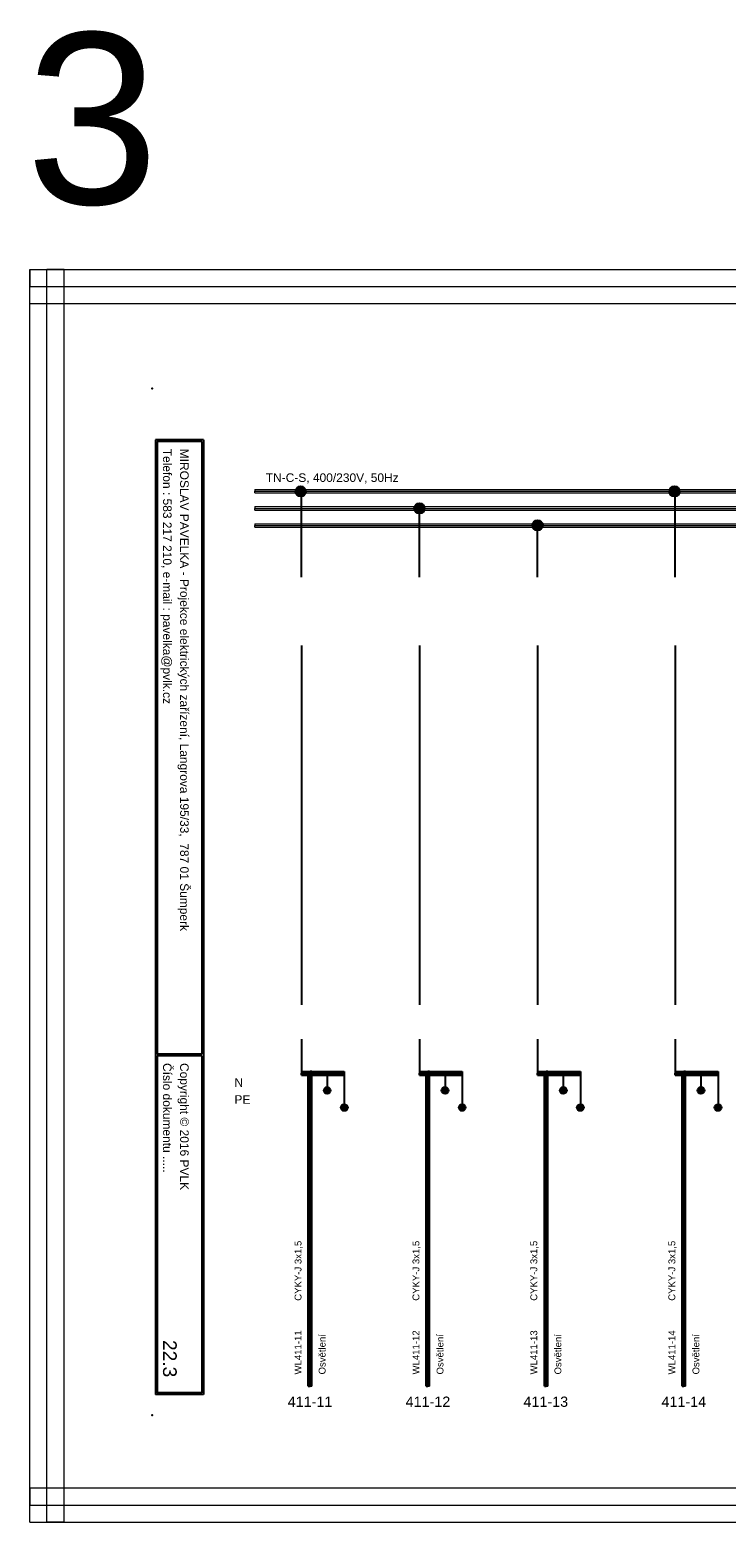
# Model space of a CAD drawing. Extents: x -1152 to 4054, y -4939 to -4246.
# Tile 6 of 19: x 466 to 669, y -4939 to -4503. Entities that reach past the tile are written whole.
import ezdxf
from ezdxf.enums import TextEntityAlignment as Align

# ---------------------------------------------------------------- set-up
doc = ezdxf.new("R2010")
doc.units = 0
doc.header["$MEASUREMENT"] = 0
for name, color, linetype in [('1-KRESBA', 7, 'Continuous'), ('__10-Popisy', 220, 'Continuous'), ('__Bílá', 7, 'Continuous'), ('__Oranžová', 30, 'Continuous'), ('__Rudá 010', 10, 'Continuous'), ('__Vínová 220', 220, 'Continuous'), ('__Zelená', 3, 'Continuous')]:
    doc.layers.add(name, color=color, linetype=linetype)
doc.styles.add('Arial', font='arial.ttf')
doc.styles.add('GENERATED_STYLE_1', font='arial.ttf')

# ---------------------------------------------------------------- blocks, each defined once
blk = doc.blocks.new('V0085A01')
h = blk.add_hatch(color=256)
edge = h.paths.add_edge_path()
edge.add_arc((0, 0), 1, 0, 360)
blk.add_circle((0, 0), 1)
blk = doc.blocks.new('L0001A02')
at = {"linetype": 'Continuous'}
h = blk.add_hatch(color=256, dxfattribs=at)
edge = h.paths.add_edge_path()
edge.add_arc((0, 0), 1.5, 0, 360)
blk.add_circle((0, 0), 1.5)

msp = doc.modelspace()

# ---------------------------------------------------------------- linework, layer by layer
at = {"layer": '1-KRESBA'}
for p, q in [((545.34, -4663.22), (545.34, -4638.39)), ((654.53, -4663.22), (654.53, -4638.39)), ((579.78, -4663.22), (579.78, -4643.11)), ((614.32, -4663.22), (614.32, -4648.22)), ((545.34, -4683.22), (545.34, -4788.22)), ((579.78, -4683.22), (579.78, -4788.22)), ((614.32, -4683.22), (614.32, -4788.22)), ((654.53, -4683.22), (654.53, -4788.22)), ((545.34, -4798.22), (545.34, -4808.22)), ((579.78, -4798.22), (579.78, -4808.22)), ((614.32, -4798.22), (614.32, -4808.22)), ((654.53, -4798.22), (654.53, -4808.22)), ((545.34, -4807.72), (545.34, -4808.22)), ((545.34, -4807.72), (557.84, -4807.72)), ((545.34, -4808.72), (545.34, -4808.22)), ((545.34, -4808.22), (557.84, -4808.22)), ((545.34, -4808.72), (557.84, -4808.72)), ((547.34, -4899.68), (547.34, -4807.72)), ((547.34, -4807.72), (547.84, -4807.72)), ((547.84, -4899.68), (547.84, -4807.72)), ((548.34, -4807.72), (547.84, -4807.72)), ((548.34, -4899.68), (548.34, -4807.72)), ((552.84, -4808.22), (552.84, -4813.22)), ((557.84, -4807.72), (557.84, -4808.22)), ((557.84, -4808.72), (557.84, -4808.22)), ((557.84, -4808.22), (557.84, -4818.22)), ((579.78, -4807.72), (579.78, -4808.22)), ((579.78, -4807.72), (592.28, -4807.72)), ((579.78, -4808.72), (579.78, -4808.22)), ((579.78, -4808.22), (592.28, -4808.22)), ((579.78, -4808.72), (592.28, -4808.72)), ((581.78, -4899.68), (581.78, -4807.72)), ((581.78, -4807.72), (582.28, -4807.72)), ((582.28, -4899.68), (582.28, -4807.72)), ((582.78, -4807.72), (582.28, -4807.72)), ((582.78, -4899.68), (582.78, -4807.72)), ((587.28, -4808.22), (587.28, -4813.22)), ((592.28, -4807.72), (592.28, -4808.22)), ((592.28, -4808.72), (592.28, -4808.22)), ((592.28, -4808.22), (592.28, -4818.22)), ((614.32, -4807.72), (614.32, -4808.22)), ((614.32, -4807.72), (626.82, -4807.72)), ((614.32, -4808.72), (614.32, -4808.22)), ((614.32, -4808.22), (626.82, -4808.22)), ((614.32, -4808.72), (626.82, -4808.72)), ((616.32, -4899.68), (616.32, -4807.72)), ((616.32, -4807.72), (616.82, -4807.72)), ((616.82, -4899.68), (616.82, -4807.72)), ((617.32, -4807.72), (616.82, -4807.72)), ((617.32, -4899.68), (617.32, -4807.72)), ((621.82, -4808.22), (621.82, -4813.22)), ((626.82, -4807.72), (626.82, -4808.22)), ((626.82, -4808.72), (626.82, -4808.22)), ((626.82, -4808.22), (626.82, -4818.22)), ((654.53, -4807.72), (654.53, -4808.22)), ((654.53, -4807.72), (667.03, -4807.72)), ((654.53, -4808.72), (654.53, -4808.22)), ((654.53, -4808.22), (667.03, -4808.22)), ((654.53, -4808.72), (667.03, -4808.72)), ((656.53, -4899.68), (656.53, -4807.72)), ((656.53, -4807.72), (657.03, -4807.72)), ((657.03, -4899.68), (657.03, -4807.72)), ((657.53, -4807.72), (657.03, -4807.72)), ((657.53, -4899.68), (657.53, -4807.72)), ((662.03, -4808.22), (662.03, -4813.22)), ((667.03, -4807.72), (667.03, -4808.22)), ((667.03, -4808.72), (667.03, -4808.22)), ((667.03, -4808.22), (667.03, -4818.22)), ((547.34, -4899.68), (547.84, -4899.68)), ((548.34, -4899.68), (547.84, -4899.68)), ((581.78, -4899.68), (582.28, -4899.68)), ((582.78, -4899.68), (582.28, -4899.68)), ((616.32, -4899.68), (616.82, -4899.68)), ((617.32, -4899.68), (616.82, -4899.68)), ((656.53, -4899.68), (657.03, -4899.68)), ((657.53, -4899.68), (657.03, -4899.68))]:
    msp.add_line(p, q, dxfattribs=at)
at = {"layer": '__Bílá'}
for p, q in [((516.7, -4623.12), (502.7, -4623.12)), ((502.7, -4623.12), (502.7, -4902.12)), ((516.2, -4623.62), (503.2, -4623.62)), ((503.2, -4623.62), (503.2, -4802.62)), ((516.2, -4623.62), (516.2, -4802.62)), ((516.7, -4623.12), (516.7, -4902.12)), ((516.2, -4802.62), (503.2, -4802.62)), ((516.2, -4803.12), (503.2, -4803.12)), ((503.2, -4803.12), (503.2, -4901.62)), ((516.2, -4803.12), (516.2, -4901.62)), ((516.2, -4901.62), (503.2, -4901.62)), ((516.7, -4902.12), (502.7, -4902.12))]:
    msp.add_line(p, q, dxfattribs=at)
for p in [(501.7, -4608.12), (501.7, -4908.12)]:
    msp.add_point(p, dxfattribs=at)
at = {"layer": '__Oranžová', "lineweight": 0}
for p, q in [((531.7, -4637.62), (531.7, -4638.12)), ((531.7, -4637.62), (886.7, -4637.62)), ((531.7, -4638.62), (531.7, -4638.12)), ((531.7, -4638.12), (886.7, -4638.12)), ((531.7, -4638.62), (886.7, -4638.62)), ((531.7, -4642.62), (531.7, -4643.12)), ((531.7, -4642.62), (886.7, -4642.62)), ((531.7, -4643.62), (531.7, -4643.12)), ((531.7, -4643.12), (886.7, -4643.12)), ((531.7, -4643.62), (886.7, -4643.62)), ((531.7, -4647.62), (531.7, -4648.12)), ((531.7, -4647.62), (886.7, -4647.62)), ((531.7, -4648.62), (531.7, -4648.12)), ((531.7, -4648.12), (886.7, -4648.12)), ((531.7, -4648.62), (886.7, -4648.62))]:
    msp.add_line(p, q, dxfattribs=at)
at = {"layer": '__Vínová 220', "lineweight": 0}
for p, q in [((465.99, -4573.3), (465.99, -4578.3)), ((465.99, -4573.3), (962.39, -4573.3)), ((465.99, -4939.38), (465.99, -4573.3)), ((465.99, -4573.3), (470.99, -4573.3)), ((470.99, -4939.38), (470.99, -4573.3)), ((475.99, -4573.3), (470.99, -4573.3)), ((475.99, -4939.38), (475.99, -4573.3)), ((465.99, -4583.3), (465.99, -4578.3)), ((465.99, -4578.3), (962.39, -4578.3)), ((465.99, -4583.3), (962.39, -4583.3)), ((465.99, -4929.38), (465.99, -4934.38)), ((465.99, -4929.38), (962.39, -4929.38)), ((465.99, -4939.38), (465.99, -4934.38)), ((465.99, -4934.38), (962.39, -4934.38)), ((465.99, -4939.38), (962.39, -4939.38)), ((465.99, -4939.38), (470.99, -4939.38)), ((475.99, -4939.38), (470.99, -4939.38))]:
    msp.add_line(p, q, dxfattribs=at)

# ---------------------------------------------------------------- block references
at = {"color": 250, "linetype": 'Continuous'}
for p in [(552.84, -4813.22), (587.28, -4813.22), (621.82, -4813.22), (662.03, -4813.22), (557.84, -4818.22), (592.28, -4818.22), (626.82, -4818.22), (667.03, -4818.22)]:
    msp.add_blockref('V0085A01', p, dxfattribs=at)
at = {"layer": '1-KRESBA'}
for p in [(545.11, -4638.16), (654.3, -4638.16), (579.78, -4643.13), (614.32, -4648.08)]:
    msp.add_blockref('L0001A02', p, dxfattribs=at)

# ---------------------------------------------------------------- texts
at = {"layer": '__10-Popisy', "style": 'Arial'}
msp.add_text('3', height=50, dxfattribs=at).set_placement((464.81, -4554.18))
at = {"layer": '__Bílá', "style": 'Arial'}
for s, p in [('Telefon : 583 217 210, e-mail : pavelka@pvlk.cz', (504.89, -4625.71)), ('MIROSLAV PAVELKA - Projekce elektrických zařízení, Langrova 195/33,  787 01 Šumperk', (509.89, -4625.71)), ('Číslo dokumentu .....', (504.89, -4805.21)), ('Copyright © 2016 PVLK', (509.89, -4805.21))]:
    msp.add_text(s, height=2.5, rotation=270, dxfattribs=at).set_placement(p)
at = {"layer": '__Oranžová', "lineweight": 0, "style": 'Arial'}
msp.add_text('TN-C-S, 400/230V, 50Hz', height=2.5, dxfattribs=at).set_placement((534.91, -4635.4))
at = {"layer": '__Rudá 010', "style": 'Arial'}
for s, p in [('CYKY-J 3x1,5', (545.34, -4874.69)), ('CYKY-J 3x1,5', (579.78, -4874.69)), ('CYKY-J 3x1,5', (614.21, -4874.69)), ('CYKY-J 3x1,5', (654.53, -4874.69)), ('WL411-11', (545.34, -4896.22)), ('WL411-12', (579.78, -4896.22)), ('WL411-13', (614.21, -4896.22)), ('WL411-14', (654.53, -4896.22))]:
    msp.add_text(s, height=2, rotation=90, dxfattribs=at).set_placement(p)
at = {"layer": '__Rudá 010', "style": 'GENERATED_STYLE_1'}
for s, p in [('411-11', (547.84, -4905.68)), ('411-12', (582.28, -4905.68)), ('411-13', (616.71, -4905.68)), ('411-14', (657.03, -4905.68))]:
    msp.add_text(s, height=3, dxfattribs=at).set_placement(p, align=Align.CENTER)
at = {"layer": '__Rudá 010', "char_height": 2, "width": 62.8406, "attachment_point": 1, "rotation": 90, "style": 'Arial'}
for insert in [(550.37, -4896.22), (584.81, -4896.22), (619.24, -4896.22), (659.56, -4896.22)]:
    msp.add_mtext('Osvětlení', dxfattribs=dict(at, insert=insert))
at = {"layer": '__Vínová 220', "style": 'Arial'}
msp.add_attdef('22.3', text='F.1.201', height=4, rotation=270, dxfattribs=at).set_placement((504.89, -4897.03), align=Align.RIGHT)
at = {"layer": '__Zelená', "color": 4, "linetype": 'Continuous', "style": 'Arial'}
msp.add_text('N', height=2.5, dxfattribs=at).set_placement((525.77, -4812.17))
at = {"layer": '__Zelená', "linetype": 'Continuous', "style": 'Arial'}
msp.add_text('PE', height=2.5, dxfattribs=at).set_placement((525.77, -4817.12))

doc.saveas('drawing.dxf')
